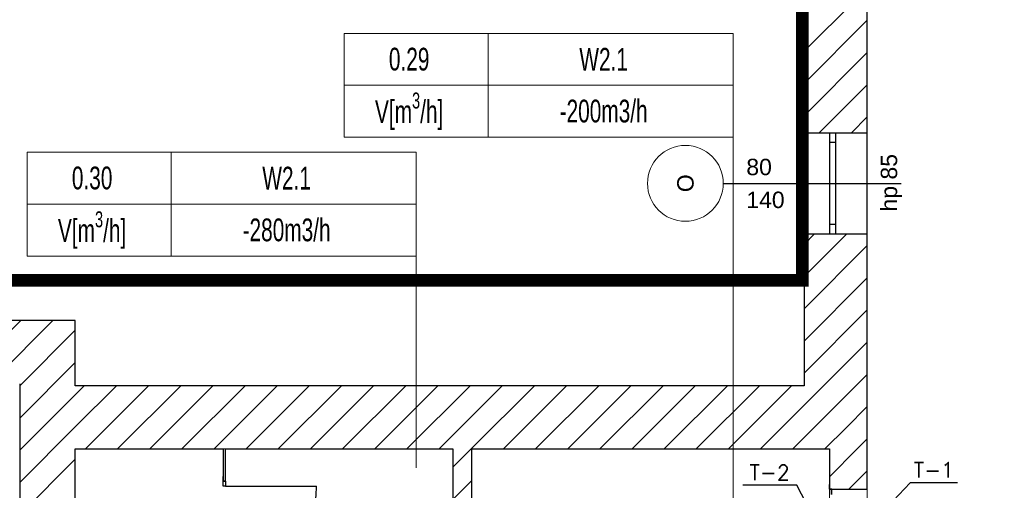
# Model space of a CAD drawing. Header units: millimetres. Extents: x -40063 to 512011, y 350190 to 687060.
# Tile 193 of 256: x 162382 to 170177, y 635220 to 638941. Entities that reach past the tile are written whole.
import ezdxf

# ---------------------------------------------------------------- set-up
doc = ezdxf.new("R2010")
doc.units = ezdxf.units.MM
doc.linetypes.add('DASHDOT', pattern=[1, 0.5, -0.25, 0, -0.25])
doc.layers.get('0').update_dxf_attribs({"color": 8})
for name, color, linetype in [('Elementy Modelu - Strefy', 8, 'Continuous'), ('FLUID-T-120-NUM', 7, 'Continuous'), ('Konstrukcja - Ściany zew', 8, 'Continuous'), ('X_ref', 8, 'Continuous')]:
    doc.layers.add(name, color=color, linetype=linetype)
doc.layers.add('FLUID-BILANSE', color=150, linetype='Continuous', lineweight=18)
doc.layers.add('J_zakres opracowania', color=226, linetype='DASHDOT', lineweight=30)
doc.styles.add('ARIAL NARROW', font='ARIALN.TTF', dxfattribs={"width": 0.8})
doc.styles.add('FDBES', font='simplex.shx')
doc.styles.add('GENERATED_STYLE_1', font='arial.ttf')
doc.dimstyles.new('FDBES', dxfattribs={"dimscale": 50, "dimtxt": 4, "dimasz": 2.5, "dimexe": 0.8, "dimexo": 2, "dimgap": 1, "dimtad": 1, "dimdsep": 46, "dimtxsty": 'FDBES', "dimcen": 2.5, "dimclrd": 4, "dimclre": 5, "dimadec": 0, "dimazin": 0, "dimtfac": 1, "dimtmove": 0, "dimatfit": 3, "dimfxl": 1, "dimarcsym": 0})

# ---------------------------------------------------------------- blocks, each defined once
blk = doc.blocks.new('fdgdfg')
at = {"layer": 'Elementy Modelu - Strefy', "linetype": 'Continuous', "lineweight": 0}
for p, q in [((-174590.3, 504675.6), (-174590.3, 472639.9)), ((-177870.3, 479159.5), (-180860.3, 479159.5)), ((-180860.3, 479159.5), (-180860.3, 472939.9)), ((-177870.3, 472939.9), (-177870.3, 479159.5)), ((-174890.3, 479159.5), (-177720.3, 479159.5)), ((-177720.3, 479159.5), (-177720.3, 472939.9)), ((-174890.3, 472939.9), (-174890.3, 479159.5))]:
    blk.add_line(p, q, dxfattribs=at)
at = {"layer": 'Konstrukcja - Ściany zew', "linetype": 'Continuous'}
for p, q in [((-175090.3, 482303.8), (-174684.5, 482709.5)), ((-175090.3, 482709.5), (-175090.3, 481659.5)), ((-174590.3, 481659.5), (-174590.3, 482709.5)), ((-175090.3, 482049.2), (-174590.3, 482549.2)), ((-175090.3, 481794.7), (-174590.3, 482294.7)), ((-174970.8, 481659.5), (-174590.3, 482040.1)), ((-174716.3, 481659.5), (-174590.3, 481785.6)), ((-175090.3, 481659.5), (-174890.3, 481659.5)), ((-175090.3, 480859.5), (-175090.3, 481659.5)), ((-174890.3, 481659.5), (-174840.3, 481659.5)), ((-174890.3, 481659.5), (-174890.3, 481584.5)), ((-174890.3, 481659.5), (-174840.3, 481659.5)), ((-174840.3, 481659.5), (-174590.3, 481659.5)), ((-174840.3, 481584.5), (-174840.3, 481659.5)), ((-174590.3, 480859.5), (-174590.3, 481659.5)), ((-174890.3, 481584.5), (-174840.3, 481584.5)), ((-174890.3, 481584.5), (-174890.3, 480934.5)), ((-174840.3, 480934.5), (-174840.3, 481584.5)), ((-175730.1, 481259.5), (-174322, 481259.5)), ((-174840.3, 480934.5), (-174890.3, 480934.5)), ((-174890.3, 480934.5), (-174890.3, 480859.5)), ((-174840.3, 480859.5), (-174840.3, 480934.5)), ((-175090.3, 480776.5), (-175007.2, 480859.5)), ((-175090.3, 480521.9), (-174752.6, 480859.5)), ((-175090.3, 480859.5), (-174890.3, 480859.5)), ((-175090.3, 480859.5), (-175090.3, 479659.5)), ((-174890.3, 480859.5), (-174840.3, 480859.5)), ((-174890.3, 480859.5), (-174840.3, 480859.5)), ((-174840.3, 480859.5), (-174590.3, 480859.5)), ((-174590.3, 479159.5), (-174590.3, 480859.5)), ((-175090.3, 480267.3), (-174590.3, 480767.3)), ((-175090.3, 480012.8), (-174590.3, 480512.8)), ((-175090.3, 479758.2), (-174590.3, 480258.2)), ((-180860.3, 480174.8), (-187868.7, 480174.8)), ((-181792.2, 479674.8), (-181292.2, 480174.8)), ((-181537.6, 479674.8), (-181037.6, 480174.8)), ((-180860.3, 479659.5), (-180860.3, 480174.8)), ((-181300.3, 479657.6), (-180860.3, 480097.6)), ((-175012.3, 479581.6), (-174590.3, 480003.7)), ((-181300.3, 479403.1), (-180860.3, 479843.1)), ((-174885, 479454.3), (-174590.3, 479749.1)), ((-181300.3, 479674.8), (-181300.3, 477699.7)), ((-180860.3, 479588.5), (-180789.2, 479659.5)), ((-180860.3, 479333.9), (-180534.7, 479659.5)), ((-175090.3, 479659.5), (-180860.3, 479659.5)), ((-180780.1, 479159.5), (-180280.1, 479659.5)), ((-180525.5, 479159.5), (-180025.5, 479659.5)), ((-180271, 479159.5), (-179771, 479659.5)), ((-180016.4, 479159.5), (-179516.4, 479659.5)), ((-179761.9, 479159.5), (-179261.9, 479659.5)), ((-179507.3, 479159.5), (-179007.3, 479659.5)), ((-179252.7, 479159.5), (-178752.7, 479659.5)), ((-178998.2, 479159.5), (-178498.2, 479659.5)), ((-178743.6, 479159.5), (-178243.6, 479659.5)), ((-178489.1, 479159.5), (-177989.1, 479659.5)), ((-178234.5, 479159.5), (-177734.5, 479659.5)), ((-177980, 479159.5), (-177480, 479659.5)), ((-177725.4, 479159.5), (-177225.4, 479659.5)), ((-177470.8, 479159.5), (-176970.8, 479659.5)), ((-177216.3, 479159.5), (-176716.3, 479659.5)), ((-176961.7, 479159.5), (-176461.7, 479659.5)), ((-176707.2, 479159.5), (-176207.2, 479659.5)), ((-176452.6, 479159.5), (-175952.6, 479659.5)), ((-176198, 479159.5), (-175698, 479659.5)), ((-175943.5, 479159.5), (-175443.5, 479659.5)), ((-175688.9, 479159.5), (-175188.9, 479659.5)), ((-181300.3, 479148.5), (-180860.3, 479588.5)), ((-175434.4, 479159.5), (-175012.3, 479581.6)), ((-174757.8, 479327), (-174590.3, 479494.5)), ((-175179.8, 479159.5), (-174885, 479454.3)), ((-181300.3, 478893.9), (-180860.3, 479333.9)), ((-174925.3, 479159.5), (-174757.8, 479327)), ((-174630.5, 479199.8), (-174590.3, 479240)), ((-180860.3, 472939.9), (-180860.3, 479159.5)), ((-180860.3, 479159.5), (-179690.3, 479159.5)), ((-179690.3, 479159.5), (-179690.3, 478905.3)), ((-179670.3, 479159.5), (-177870.3, 479159.5)), ((-179670.3, 478905.3), (-179670.3, 479159.5)), ((-177870.3, 479014.7), (-177725.4, 479159.5)), ((-177870.3, 479159.5), (-177870.3, 472939.9)), ((-177720.3, 479159.5), (-174890.3, 479159.5)), ((-177720.3, 472939.9), (-177720.3, 479159.5)), ((-174890.3, 478940), (-174670.7, 479159.5)), ((-174890.3, 479159.5), (-174890.3, 478839.9)), ((-174670.7, 479159.5), (-174630.5, 479199.8)), ((-174590.3, 478839.9), (-174590.3, 479159.5)), ((-181300.3, 478639.4), (-180860.3, 479079.4)), ((-179690.3, 478905.3), (-179690.3, 478942.3)), ((-179690.3, 478905.3), (-179690.3, 478942.3)), ((-179670.3, 478905.3), (-179670.3, 478942.3)), ((-179670.3, 478905.3), (-179670.3, 478942.3)), ((-174735.8, 478839.9), (-174590.3, 478985.4)), ((-179670.3, 478905.3), (-179690.3, 478905.3)), ((-179690.3, 478865.3), (-179690.3, 478905.3)), ((-179690.3, 478905.3), (-179670.3, 478905.3)), ((-179670.3, 478905.3), (-179690.3, 478905.3)), ((-179670.3, 478865.3), (-179690.3, 478865.3)), ((-179670.3, 478905.3), (-179670.3, 478865.3)), ((-179670.3, 478865.3), (-178950.3, 478865.3)), ((-177870.3, 478760.1), (-177720.3, 478910.1)), ((-174890.3, 478839.9), (-174890.3, 478876.9)), ((-174890.3, 478839.9), (-174890.3, 478876.9)), ((-174590.3, 478839.9), (-174590.3, 478876.9)), ((-174590.3, 478839.9), (-174590.3, 478876.9)), ((-174890.3, 478839.9), (-174870.3, 478839.9)), ((-174890.3, 478839.9), (-174890.3, 478799.9)), ((-174870.3, 478839.9), (-174890.3, 478839.9)), ((-174890.3, 478839.9), (-174870.3, 478839.9)), ((-174870.3, 478839.9), (-174590.3, 478839.9)), ((-174870.3, 478799.9), (-174870.3, 478839.9)), ((-174870.3, 478839.9), (-174590.3, 478839.9))]:
    blk.add_line(p, q, dxfattribs=at)
at = {"layer": 'Konstrukcja - Ściany zew', "color": 251, "linetype": 'Continuous', "lineweight": 13}
for start, end in [(90, 270), (270, 90)]:
    blk.add_arc((-176030.1, 481259.5), 300, start, end, dxfattribs=at)
at = {"layer": 'Konstrukcja - Ściany zew', "linetype": 'Continuous'}
blk.add_arc((-179670.3, 478865.3), 720, 270, 0, dxfattribs=at)
at = {"layer": 'Konstrukcja - Ściany zew', "char_height": 130, "attachment_point": 7, "style": 'GENERATED_STYLE_1'}
for s, insert in [('{80}', (-175547.5, 481322.4)), ('{140}', (-175547.5, 481062.4))]:
    blk.add_mtext(s, dxfattribs=dict(at, insert=insert))
at = {"layer": 'Konstrukcja - Ściany zew', "char_height": 130, "attachment_point": 7, "rotation": 90, "style": 'GENERATED_STYLE_1'}
for s, insert in [('{hp 85}', (-174314.3, 481037.3)), ('{O}', (-175963, 481190))]:
    blk.add_mtext(s, dxfattribs=dict(at, insert=insert))
blk = doc.blocks.new('*U15413')
at = {"color": 7}
blk.add_line((863.6, 513.9), (487.6, 513.9), dxfattribs=at)
at = {"color": 7, "insert": (675.6, 513.9), "char_height": 120, "attachment_point": 5, "style": 'FDBES'}
blk.add_mtext('T-1\\P ', dxfattribs=at)
at = {"color": 7}
blk.add_leader([(0, 0), (487.6, 513.9)], dimstyle='FDBES', override={"dimscale": 30, "dimclrd": 7, "dimclre": 7}, dxfattribs=at)
blk = doc.blocks.new('*U15414')
at = {"color": 7}
blk.add_line((-258.6, 493.9), (-686.1, 493.9), dxfattribs=at)
at = {"color": 7, "insert": (-472.3, 493.9), "char_height": 120, "attachment_point": 5, "style": 'FDBES'}
blk.add_mtext('T-2\\P ', dxfattribs=at)
at = {"color": 7}
blk.add_leader([(0, 0), (-258.6, 493.9)], dimstyle='FDBES', override={"dimscale": 30, "dimclrd": 7, "dimclre": 7}, dxfattribs=at)

msp = doc.modelspace()

# ---------------------------------------------------------------- linework, layer by layer
at = {"layer": 'FLUID-BILANSE'}
for p, q in [((168031.69888, 638012.44856), (168031.69888, 634663.08065)), ((165521.84748, 637072.74331), (165521.84748, 635398.05935))]:
    msp.add_line(p, q, dxfattribs=at)
for points in [[(164952.40288, 638423.02136), (164952.40288, 638833.59416), (166090.94344, 638833.59416), (166090.94344, 638423.02136)], [(166090.94344, 638423.02136), (166090.94344, 638833.59416), (168031.69888, 638833.59416), (168031.69888, 638423.02136)], [(164952.40288, 638012.44856), (164952.40288, 638423.02136), (166090.94344, 638423.02136), (166090.94344, 638012.44856)], [(166090.94344, 638012.44856), (166090.94344, 638423.02136), (168031.69888, 638423.02136), (168031.69888, 638012.44856)], [(162442.55148, 637483.31611), (162442.55148, 637893.88891), (163581.09205, 637893.88891), (163581.09205, 637483.31611)], [(163581.09205, 637483.31611), (163581.09205, 637893.88891), (165521.84748, 637893.88891), (165521.84748, 637483.31611)], [(162442.55148, 637072.74331), (162442.55148, 637483.31611), (163581.09205, 637483.31611), (163581.09205, 637072.74331)], [(163581.09205, 637072.74331), (163581.09205, 637483.31611), (165521.84748, 637483.31611), (165521.84748, 637072.74331)]]:
    msp.add_lwpolyline(points, close=True, dxfattribs=at)
at = {"layer": 'J_zakres opracowania', "ltscale": 1000, "const_width": 100}
msp.add_lwpolyline([(145238.97833, 603150.87452), (179698.13773, 603150.87452), (179698.13773, 613450.86815), (168198.34775, 613450.86815), (168198.34775, 623228.22314), (179787.48799, 623228.22314), (179787.48799, 655328.15213), (172267.92013, 655328.15213), (172267.92013, 661215.50192), (178887.83809, 661215.50192), (178887.83809, 667165.49127), (169238.45678, 667165.49127), (169238.45678, 670965.36364), (139342.26689, 670965.36364), (139342.26689, 660371.72463), (168578.26628, 660371.72463), (168578.26628, 636879.36656), (155218.96566, 636879.36656), (155218.96566, 616919.40233), (145238.97833, 616919.40233), (145238.97833, 603150.87452)], dxfattribs=at)

# ---------------------------------------------------------------- block references
at = {"layer": 'FLUID-T-120-NUM', "linetype": 'ByBlock'}
for name, p in [('*U15414', (168792.34469, 634766.06815, 2700)), ('*U15413', (168944.37518, 634766.06815, 2700))]:
    msp.add_blockref(name, p, dxfattribs=at)
at = {"layer": 'X_ref'}
msp.add_blockref('fdgdfg', (343682.59614, 156387.58931), dxfattribs=at)

# ---------------------------------------------------------------- texts
at = {"layer": 'FLUID-BILANSE', "char_height": 180, "attachment_point": 5, "style": 'ARIAL NARROW'}
for s, insert, width in [('0.29', (165465.61888, 638628.30776), 1026.432), ('W2.1', (167005.26688, 638628.30776), 2052.864), ('\\A1;V[m\\H0.7x;\\S3^ ;\\H1.4286x;/h]', (165465.61888, 638217.73496), 1026.432), ('-200m3/h', (167005.26688, 638217.73496), 2052.864), ('0.30', (162955.76748, 637688.60251), 1026.432), ('W2.1', (164495.41548, 637688.60251), 2052.864), ('\\A1;V[m\\H0.7x;\\S3^ ;\\H1.4286x;/h]', (162955.76748, 637278.02971), 1026.432), ('-280m3/h', (164495.41548, 637278.02971), 2052.864)]:
    msp.add_mtext(s, dxfattribs=dict(at, insert=insert, width=width))

doc.saveas('drawing.dxf')
